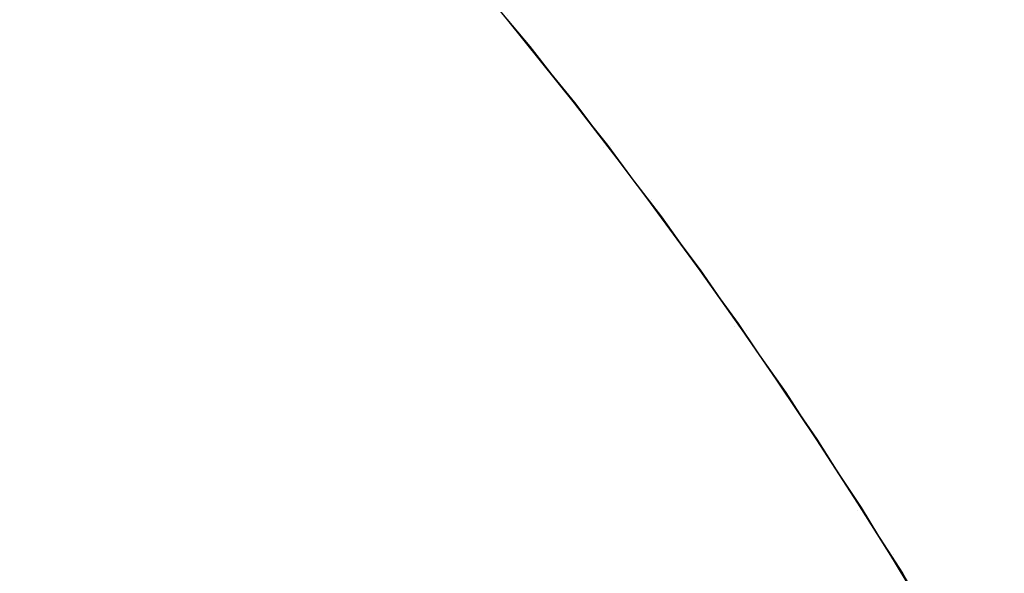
# Model space of a CAD drawing. Header units: centimetres. Extents: x -26.3 to 27.5, y 4.2 to 67.9.
# Tile 202 of 256: x -8.2188 to -8.1994, y 5.9526 to 5.9636. Entities that reach past the tile are written whole.
import ezdxf

# ---------------------------------------------------------------- set-up
doc = ezdxf.new("R2010")
doc.units = ezdxf.units.CM
doc.header["$LTSCALE"] = 2.54
doc.layers.add('Lucido design-1', color=7, linetype='Continuous')

# ---------------------------------------------------------------- blocks, each defined once
blk = doc.blocks.new('Gruppo-2-1')
at = {"color": 7, "linetype": 'Continuous', "lineweight": 9}
for points, invisible_edges in [([(-8.216592, 5.967249, -1111.738936), (-8.21381, 5.96422, -1111.738936), (-8.214638, 5.963491, -1111.742909), (-8.217389, 5.966486, -1111.742909)], 15), ([(-8.219706, 5.967044, -1147.846829), (-8.216854, 5.964065, -1147.846829), (-8.217904, 5.963103, -1147.850691), (-8.220713, 5.966037, -1147.850691)], 15), ([(-8.213845, 5.966823, -1147.83086), (-8.211008, 5.963589, -1147.83086), (-8.211601, 5.963091, -1147.834917), (-8.214415, 5.9663, -1147.834917)], 15), ([(-8.217389, 5.966486, -1111.742909), (-8.214638, 5.963491, -1111.742909), (-8.215588, 5.962655, -1111.746829), (-8.218302, 5.96561, -1111.746829)], 15), ([(-8.214415, 5.9663, -1147.834917), (-8.211601, 5.963091, -1147.834917), (-8.212321, 5.962487, -1147.838936), (-8.215108, 5.965665, -1147.838936)], 15), ([(-8.211542, 5.966217, -1111.718524), (-8.208808, 5.962974, -1111.718524), (-8.209015, 5.962807, -1111.722656), (-8.211741, 5.966041, -1111.722656)], 15), ([(-8.210441, 5.965059, -1111.714164), (-8.208734, 5.963034, -1111.714164), (-8.208808, 5.962974, -1111.718524), (-8.211542, 5.966217, -1111.718524)], 14), ([(-8.220713, 5.966037, -1147.850691), (-8.217904, 5.963103, -1147.850691), (-8.219069, 5.962035, -1147.854488), (-8.22183, 5.964919, -1147.854488)], 15), ([(-8.211741, 5.966041, -1111.722656), (-8.209015, 5.962807, -1111.722656), (-8.209355, 5.962533, -1111.726771), (-8.212069, 5.965752, -1111.726771)], 15), ([(-8.212069, 5.965752, -1111.726771), (-8.209355, 5.962533, -1111.726771), (-8.209826, 5.962152, -1111.73086), (-8.212524, 5.965352, -1111.73086)], 15), ([(-8.218302, 5.96561, -1111.746829), (-8.215588, 5.962655, -1111.746829), (-8.216657, 5.961714, -1111.750691), (-8.21933, 5.964625, -1111.750691)], 15), ([(-8.215108, 5.965665, -1147.838936), (-8.212321, 5.962487, -1147.838936), (-8.213166, 5.961778, -1147.842909), (-8.215921, 5.96492, -1147.842909)], 15), ([(-8.212524, 5.965352, -1111.73086), (-8.209826, 5.962152, -1111.73086), (-8.210428, 5.961666, -1111.734917), (-8.213105, 5.964841, -1111.734917)], 15), ([(-8.215921, 5.96492, -1147.842909), (-8.213166, 5.961778, -1147.842909), (-8.214135, 5.960965, -1147.846829), (-8.216854, 5.964065, -1147.846829)], 15), ([(-8.208734, 5.963034, -1111.714164), (-8.210441, 5.965059, -1111.714164), (-8.210425, 5.965073, -1111.514164)], 10), ([(-8.210425, 5.965073, -1111.514164), (-8.20785, 5.961924, -1111.514164), (-8.208734, 5.963034, -1111.714164)], 10), ([(-8.208289, 5.962561, -1111.510178), (-8.20785, 5.961924, -1111.514164), (-8.210425, 5.965073, -1111.514164), (-8.210326, 5.965035, -1111.510112)], 13), ([(-8.209933, 5.964491, -1147.814164), (-8.210425, 5.965073, -1147.614164), (-8.20785, 5.961924, -1147.614164)], 9), ([(-8.20785, 5.961924, -1147.614164), (-8.210425, 5.965073, -1147.614164), (-8.209173, 5.963651, -1147.610231)], 10), ([(-8.208093, 5.962561, -1111.506197), (-8.208289, 5.962561, -1111.510178), (-8.210326, 5.965035, -1111.510112), (-8.210128, 5.965035, -1111.506063)], 15), ([(-8.207768, 5.962561, -1111.502224), (-8.208093, 5.962561, -1111.506197), (-8.210128, 5.965035, -1111.506063), (-8.209796, 5.965035, -1111.502024)], 15), ([(-8.207312, 5.962561, -1111.498264), (-8.207768, 5.962561, -1111.502224), (-8.209796, 5.965035, -1111.502024), (-8.209333, 5.965035, -1111.497998)], 15), ([(-8.206727, 5.962561, -1111.494321), (-8.207312, 5.962561, -1111.498264), (-8.209333, 5.965035, -1111.497998), (-8.208738, 5.965035, -1111.493989)], 15), ([(-8.206014, 5.962561, -1111.490399), (-8.206727, 5.962561, -1111.494321), (-8.208738, 5.965035, -1111.493989), (-8.208013, 5.965035, -1111.490001)], 15), ([(-8.205172, 5.962561, -1111.486502), (-8.206014, 5.962561, -1111.490399), (-8.208013, 5.965035, -1111.490001), (-8.207157, 5.965035, -1111.486039)], 15), ([(-8.204203, 5.962561, -1111.482635), (-8.205172, 5.962561, -1111.486502), (-8.207157, 5.965035, -1111.486039), (-8.206173, 5.965035, -1111.482108)], 15), ([(-8.203109, 5.962561, -1111.478802), (-8.204203, 5.962561, -1111.482635), (-8.206173, 5.965035, -1111.482108), (-8.20506, 5.965035, -1111.478211)], 15), ([(-8.201889, 5.962561, -1111.475007), (-8.203109, 5.962561, -1111.478802), (-8.20506, 5.965035, -1111.478211), (-8.20382, 5.965035, -1111.474352)], 15), ([(-8.200547, 5.962561, -1111.471254), (-8.201889, 5.962561, -1111.475007), (-8.20382, 5.965035, -1111.474352), (-8.202454, 5.965035, -1111.470536)], 15), ([(-8.199081, 5.962561, -1111.467547), (-8.200547, 5.962561, -1111.471254), (-8.202454, 5.965035, -1111.470536), (-8.200965, 5.965035, -1111.466767)], 15), ([(-8.197496, 5.962561, -1111.463889), (-8.199081, 5.962561, -1111.467547), (-8.200965, 5.965035, -1111.466767), (-8.199353, 5.965035, -1111.463048)], 15), ([(-8.213105, 5.964841, -1111.734917), (-8.210428, 5.961666, -1111.734917), (-8.211159, 5.961076, -1111.738936), (-8.21381, 5.96422, -1111.738936)], 15), ([(-8.21933, 5.964625, -1111.750691), (-8.216657, 5.961714, -1111.750691), (-8.217844, 5.96067, -1111.754488), (-8.220472, 5.963531, -1111.754488)], 15), ([(27.113463, 5.961557, -1111.035191), (27.113463, 5.964486, -1111.037566), (-25.986537, 5.964486, -1111.037566), (-25.986537, 5.961557, -1111.035191)], 10), ([(27.113463, 5.961557, -1147.135191), (27.113463, 5.964486, -1147.137566), (-25.986537, 5.964486, -1147.137566), (-25.986537, 5.961557, -1147.135191)], 10), ([(-8.210006, 5.96443, -1147.818524), (-8.207277, 5.96103, -1147.818524), (-8.207489, 5.960868, -1147.822656), (-8.21021, 5.964259, -1147.822656)], 15), ([(-8.207277, 5.96103, -1147.818524), (-8.210006, 5.96443, -1147.818524), (-8.209933, 5.964491, -1147.814164), (-8.207864, 5.961913, -1147.814164)], 11), ([(-8.20785, 5.961924, -1147.614164), (-8.207864, 5.961913, -1147.814164), (-8.209933, 5.964491, -1147.814164)], 9), ([(-8.21381, 5.96422, -1111.738936), (-8.211159, 5.961076, -1111.738936), (-8.212017, 5.960383, -1111.742909), (-8.214638, 5.963491, -1111.742909)], 15), ([(-8.21021, 5.964259, -1147.822656), (-8.207489, 5.960868, -1147.822656), (-8.207835, 5.960602, -1147.826771), (-8.210544, 5.963978, -1147.826771)], 15), ([(-8.216854, 5.964065, -1147.846829), (-8.214135, 5.960965, -1147.846829), (-8.215226, 5.960049, -1147.850691), (-8.217904, 5.963103, -1147.850691)], 15), ([(-8.210544, 5.963978, -1147.826771), (-8.207835, 5.960602, -1147.826771), (-8.208316, 5.960234, -1147.83086), (-8.211008, 5.963589, -1147.83086)], 15), ([(-8.211008, 5.963589, -1147.83086), (-8.208316, 5.960234, -1147.83086), (-8.208929, 5.959763, -1147.834917), (-8.211601, 5.963091, -1147.834917)], 15), ([(-8.209173, 5.963651, -1147.610231), (-8.20714, 5.961088, -1147.610296), (-8.20785, 5.961924, -1147.614164)], 11), ([(-8.206954, 5.961088, -1147.606433), (-8.20714, 5.961088, -1147.610296), (-8.209173, 5.963651, -1147.610231), (-8.208984, 5.963651, -1147.606303)], 15), ([(-8.206644, 5.961088, -1147.602577), (-8.206954, 5.961088, -1147.606433), (-8.208984, 5.963651, -1147.606303), (-8.208669, 5.963651, -1147.602382)], 15), ([(-8.206211, 5.961088, -1147.598734), (-8.206644, 5.961088, -1147.602577), (-8.208669, 5.963651, -1147.602382), (-8.208229, 5.963651, -1147.598474)], 15), ([(-8.205655, 5.961088, -1147.594906), (-8.206211, 5.961088, -1147.598734), (-8.208229, 5.963651, -1147.598474), (-8.207664, 5.963651, -1147.594581)], 15), ([(-8.204977, 5.961088, -1147.591098), (-8.205655, 5.961088, -1147.594906), (-8.207664, 5.963651, -1147.594581), (-8.206974, 5.963651, -1147.590709)], 15), ([(-8.204177, 5.961088, -1147.587314), (-8.204977, 5.961088, -1147.591098), (-8.206974, 5.963651, -1147.590709), (-8.20616, 5.963651, -1147.586861)], 15), ([(-8.203256, 5.961088, -1147.583557), (-8.204177, 5.961088, -1147.587314), (-8.20616, 5.963651, -1147.586861), (-8.205223, 5.963651, -1147.583041)], 15), ([(-8.202215, 5.961088, -1147.579832), (-8.203256, 5.961088, -1147.583557), (-8.205223, 5.963651, -1147.583041), (-8.204165, 5.963651, -1147.579253)], 15), ([(-8.201055, 5.961088, -1147.576142), (-8.202215, 5.961088, -1147.579832), (-8.204165, 5.963651, -1147.579253), (-8.202986, 5.963651, -1147.575501)], 15), ([(-8.199777, 5.961088, -1147.572491), (-8.201055, 5.961088, -1147.576142), (-8.202986, 5.963651, -1147.575501), (-8.201686, 5.963651, -1147.571788)], 15), ([(-8.198383, 5.961088, -1147.568883), (-8.199777, 5.961088, -1147.572491), (-8.201686, 5.963651, -1147.571788), (-8.200269, 5.963651, -1147.568119)], 15), ([(-8.196875, 5.961088, -1147.565321), (-8.198383, 5.961088, -1147.568883), (-8.200269, 5.963651, -1147.568119), (-8.198735, 5.963651, -1147.564497)], 15), ([(-8.220472, 5.963531, -1111.754488), (-8.217844, 5.96067, -1111.754488), (-8.219145, 5.959525, -1111.758213), (-8.221723, 5.962331, -1111.758213)], 15), ([(-8.214638, 5.963491, -1111.742909), (-8.212017, 5.960383, -1111.742909), (-8.213002, 5.959588, -1111.746829), (-8.215588, 5.962655, -1111.746829)], 15), ([(-8.217904, 5.963103, -1147.850691), (-8.215226, 5.960049, -1147.850691), (-8.216437, 5.959033, -1147.854488), (-8.219069, 5.962035, -1147.854488)], 15), ([(-8.211601, 5.963091, -1147.834917), (-8.208929, 5.959763, -1147.834917), (-8.209675, 5.959191, -1147.838936), (-8.212321, 5.962487, -1147.838936)], 15), ([(-8.208808, 5.962974, -1111.718524), (-8.208734, 5.963034, -1111.714164), (-8.207866, 5.961912, -1111.714164)], 9), ([(-8.20785, 5.961924, -1111.514164), (-8.207866, 5.961912, -1111.714164), (-8.208734, 5.963034, -1111.714164)], 9), ([(-8.209015, 5.962807, -1111.722656), (-8.206428, 5.959461, -1111.722656), (-8.206779, 5.959201, -1111.726771), (-8.209355, 5.962533, -1111.726771)], 15), ([(-8.208808, 5.962974, -1111.718524), (-8.206214, 5.959619, -1111.718524), (-8.206428, 5.959461, -1111.722656), (-8.209015, 5.962807, -1111.722656)], 15), ([(-8.207866, 5.961912, -1111.714164), (-8.206138, 5.959675, -1111.714164), (-8.206214, 5.959619, -1111.718524), (-8.208808, 5.962974, -1111.718524)], 14), ([(-8.215588, 5.962655, -1111.746829), (-8.213002, 5.959588, -1111.746829), (-8.21411, 5.958693, -1111.750691), (-8.216657, 5.961714, -1111.750691)], 15), ([(-8.212321, 5.962487, -1147.838936), (-8.209675, 5.959191, -1147.838936), (-8.21055, 5.958519, -1147.842909), (-8.213166, 5.961778, -1147.842909)], 15), ([(-8.209355, 5.962533, -1111.726771), (-8.206779, 5.959201, -1111.726771), (-8.207266, 5.958841, -1111.73086), (-8.209826, 5.962152, -1111.73086)], 15), ([(-8.20785, 5.961924, -1111.514164), (-8.208289, 5.962561, -1111.510178), (-8.206332, 5.960023, -1111.510242)], 11), ([(-8.206139, 5.960023, -1111.506325), (-8.206332, 5.960023, -1111.510242), (-8.208289, 5.962561, -1111.510178), (-8.208093, 5.962561, -1111.506197)], 15), ([(-8.205819, 5.960023, -1111.502416), (-8.206139, 5.960023, -1111.506325), (-8.208093, 5.962561, -1111.506197), (-8.207768, 5.962561, -1111.502224)], 15), ([(-8.205371, 5.960023, -1111.498519), (-8.205819, 5.960023, -1111.502416), (-8.207768, 5.962561, -1111.502224), (-8.207312, 5.962561, -1111.498264)], 15), ([(-8.204795, 5.960023, -1111.49464), (-8.205371, 5.960023, -1111.498519), (-8.207312, 5.962561, -1111.498264), (-8.206727, 5.962561, -1111.494321)], 15), ([(-8.204093, 5.960023, -1111.490781), (-8.204795, 5.960023, -1111.49464), (-8.206727, 5.962561, -1111.494321), (-8.206014, 5.962561, -1111.490399)], 15), ([(-8.203265, 5.960023, -1111.486947), (-8.204093, 5.960023, -1111.490781), (-8.206014, 5.962561, -1111.490399), (-8.205172, 5.962561, -1111.486502)], 15), ([(-8.202312, 5.960023, -1111.483142), (-8.203265, 5.960023, -1111.486947), (-8.205172, 5.962561, -1111.486502), (-8.204203, 5.962561, -1111.482635)], 15), ([(-8.201235, 5.960023, -1111.479371), (-8.202312, 5.960023, -1111.483142), (-8.204203, 5.962561, -1111.482635), (-8.203109, 5.962561, -1111.478802)], 15), ([(-8.200035, 5.960023, -1111.475637), (-8.201235, 5.960023, -1111.479371), (-8.203109, 5.962561, -1111.478802), (-8.201889, 5.962561, -1111.475007)], 15), ([(-8.198714, 5.960023, -1111.471944), (-8.200035, 5.960023, -1111.475637), (-8.201889, 5.962561, -1111.475007), (-8.200547, 5.962561, -1111.471254)], 15), ([(-8.197272, 5.960023, -1111.468296), (-8.198714, 5.960023, -1111.471944), (-8.200547, 5.962561, -1111.471254), (-8.199081, 5.962561, -1111.467547)], 15), ([(-8.219069, 5.962035, -1147.854488), (-8.216437, 5.959033, -1147.854488), (-8.217765, 5.957919, -1147.858213), (-8.220348, 5.960864, -1147.858213)], 15), ([(-8.209826, 5.962152, -1111.73086), (-8.207266, 5.958841, -1111.73086), (-8.207888, 5.958381, -1111.734917), (-8.210428, 5.961666, -1111.734917)], 15), ([(-8.206138, 5.959675, -1111.714164), (-8.207866, 5.961912, -1111.714164), (-8.20785, 5.961924, -1111.514164)], 10), ([(-8.207202, 5.961088, -1147.814164), (-8.207864, 5.961913, -1147.814164), (-8.20785, 5.961924, -1147.614164)], 10), ([(-8.207864, 5.961913, -1147.814164), (-8.207202, 5.961088, -1147.814164), (-8.207277, 5.96103, -1147.818524)], 10), ([(-8.20785, 5.961924, -1111.514164), (-8.205373, 5.958628, -1111.514164), (-8.206138, 5.959675, -1111.714164)], 10), ([(-8.206332, 5.960023, -1111.510242), (-8.205373, 5.958628, -1111.514164), (-8.20785, 5.961924, -1111.514164)], 9), ([(-8.207202, 5.961088, -1147.814164), (-8.20785, 5.961924, -1147.614164), (-8.205373, 5.958628, -1147.614164)], 9), ([(-8.205373, 5.958628, -1147.614164), (-8.20785, 5.961924, -1147.614164), (-8.20714, 5.961088, -1147.610296)], 10), ([(-8.216657, 5.961714, -1111.750691), (-8.21411, 5.958693, -1111.750691), (-8.21534, 5.9577, -1111.754488), (-8.217844, 5.96067, -1111.754488)], 15), ([(-8.213166, 5.961778, -1147.842909), (-8.21055, 5.958519, -1147.842909), (-8.211554, 5.957749, -1147.846829), (-8.214135, 5.960965, -1147.846829)], 15), ([(-8.210428, 5.961666, -1111.734917), (-8.207888, 5.958381, -1111.734917), (-8.208644, 5.957822, -1111.738936), (-8.211159, 5.961076, -1111.738936)], 15), ([(-25.986537, 5.961557, -1111.035191), (-25.986537, 5.961085, -1111.034833), (27.113463, 5.961085, -1111.034833), (27.113463, 5.961557, -1111.035191)], 10), ([(-25.986537, 5.961557, -1147.135191), (-25.986537, 5.961085, -1147.134833), (27.113463, 5.961085, -1147.134833), (27.113463, 5.961557, -1147.135191)], 10), ([(27.113463, 5.959762, -1111.033829), (27.113463, 5.961085, -1111.034833), (-25.986537, 5.961085, -1111.034833), (-25.986537, 5.959762, -1111.033829)], 10), ([(27.113463, 5.959762, -1147.133829), (27.113463, 5.961085, -1147.134833), (-25.986537, 5.961085, -1147.134833), (-25.986537, 5.959762, -1147.133829)], 10), ([(-8.211159, 5.961076, -1111.738936), (-8.208644, 5.957822, -1111.738936), (-8.209531, 5.957166, -1111.742909), (-8.212017, 5.960383, -1111.742909)], 15), ([(-8.2047, 5.957515, -1147.818524), (-8.207277, 5.96103, -1147.818524), (-8.207202, 5.961088, -1147.814164), (-8.205389, 5.958616, -1147.814164)], 11), ([(-8.205373, 5.958628, -1147.614164), (-8.205389, 5.958616, -1147.814164), (-8.207202, 5.961088, -1147.814164)], 9), ([(-8.20714, 5.961088, -1147.610296), (-8.205192, 5.95846, -1147.610359), (-8.205373, 5.958628, -1147.614164)], 11), ([(-8.205009, 5.95846, -1147.606558), (-8.205192, 5.95846, -1147.610359), (-8.20714, 5.961088, -1147.610296), (-8.206954, 5.961088, -1147.606433)], 15), ([(-8.204704, 5.95846, -1147.602765), (-8.205009, 5.95846, -1147.606558), (-8.206954, 5.961088, -1147.606433), (-8.206644, 5.961088, -1147.602577)], 15), ([(-8.204278, 5.95846, -1147.598983), (-8.204704, 5.95846, -1147.602765), (-8.206644, 5.961088, -1147.602577), (-8.206211, 5.961088, -1147.598734)], 15), ([(-8.203731, 5.95846, -1147.595217), (-8.204278, 5.95846, -1147.598983), (-8.206211, 5.961088, -1147.598734), (-8.205655, 5.961088, -1147.594906)], 15), ([(-8.203064, 5.95846, -1147.591471), (-8.203731, 5.95846, -1147.595217), (-8.205655, 5.961088, -1147.594906), (-8.204977, 5.961088, -1147.591098)], 15), ([(-8.202276, 5.95846, -1147.587747), (-8.203064, 5.95846, -1147.591471), (-8.204977, 5.961088, -1147.591098), (-8.204177, 5.961088, -1147.587314)], 15), ([(-8.20137, 5.95846, -1147.584051), (-8.202276, 5.95846, -1147.587747), (-8.204177, 5.961088, -1147.587314), (-8.203256, 5.961088, -1147.583557)], 15), ([(-8.200346, 5.95846, -1147.580386), (-8.20137, 5.95846, -1147.584051), (-8.203256, 5.961088, -1147.583557), (-8.202215, 5.961088, -1147.579832)], 15), ([(-8.199205, 5.95846, -1147.576756), (-8.200346, 5.95846, -1147.580386), (-8.202215, 5.961088, -1147.579832), (-8.201055, 5.961088, -1147.576142)], 15), ([(-8.197948, 5.95846, -1147.573164), (-8.199205, 5.95846, -1147.576756), (-8.201055, 5.961088, -1147.576142), (-8.199777, 5.961088, -1147.572491)], 15), ([(-8.196577, 5.95846, -1147.569614), (-8.197948, 5.95846, -1147.573164), (-8.199777, 5.961088, -1147.572491), (-8.198383, 5.961088, -1147.568883)], 15), ([(-8.220348, 5.960864, -1147.858213), (-8.217765, 5.957919, -1147.858213), (-8.219208, 5.956708, -1147.861861), (-8.221737, 5.959591, -1147.861861)], 15), ([(-8.214135, 5.960965, -1147.846829), (-8.211554, 5.957749, -1147.846829), (-8.212684, 5.956882, -1147.850691), (-8.215226, 5.960049, -1147.850691)], 15), ([(-8.207489, 5.960868, -1147.822656), (-8.204918, 5.957362, -1147.822656), (-8.205276, 5.957112, -1147.826771), (-8.207835, 5.960602, -1147.826771)], 15), ([(-8.207277, 5.96103, -1147.818524), (-8.2047, 5.957515, -1147.818524), (-8.204918, 5.957362, -1147.822656), (-8.207489, 5.960868, -1147.822656)], 15), ([(-8.217844, 5.96067, -1111.754488), (-8.21534, 5.9577, -1111.754488), (-8.216689, 5.956611, -1111.758213), (-8.219145, 5.959525, -1111.758213)], 15), ([(-8.207835, 5.960602, -1147.826771), (-8.205276, 5.957112, -1147.826771), (-8.205772, 5.956765, -1147.83086), (-8.208316, 5.960234, -1147.83086)], 15), ([(-8.212017, 5.960383, -1111.742909), (-8.209531, 5.957166, -1111.742909), (-8.210548, 5.956413, -1111.746829), (-8.213002, 5.959588, -1111.746829)], 15), ([(-8.208316, 5.960234, -1147.83086), (-8.205772, 5.956765, -1147.83086), (-8.206406, 5.956321, -1147.834917), (-8.208929, 5.959763, -1147.834917)], 15), ([(-8.215226, 5.960049, -1147.850691), (-8.212684, 5.956882, -1147.850691), (-8.213938, 5.955919, -1147.854488), (-8.216437, 5.959033, -1147.854488)], 15), ([(-8.204457, 5.957424, -1111.510304), (-8.205373, 5.958628, -1111.514164), (-8.206332, 5.960023, -1111.510242)], 11), ([(-8.204268, 5.957424, -1111.506448), (-8.204457, 5.957424, -1111.510304), (-8.206332, 5.960023, -1111.510242), (-8.206139, 5.960023, -1111.506325)], 15), ([(-8.203952, 5.957424, -1111.5026), (-8.204268, 5.957424, -1111.506448), (-8.206139, 5.960023, -1111.506325), (-8.205819, 5.960023, -1111.502416)], 15), ([(-8.203511, 5.957424, -1111.498764), (-8.203952, 5.957424, -1111.5026), (-8.205819, 5.960023, -1111.502416), (-8.205371, 5.960023, -1111.498519)], 15), ([(-8.202944, 5.957424, -1111.494945), (-8.203511, 5.957424, -1111.498764), (-8.205371, 5.960023, -1111.498519), (-8.204795, 5.960023, -1111.49464)], 15), ([(-8.202253, 5.957424, -1111.491147), (-8.202944, 5.957424, -1111.494945), (-8.204795, 5.960023, -1111.49464), (-8.204093, 5.960023, -1111.490781)], 15), ([(-8.201438, 5.957424, -1111.487373), (-8.202253, 5.957424, -1111.491147), (-8.204093, 5.960023, -1111.490781), (-8.203265, 5.960023, -1111.486947)], 15), ([(-8.2005, 5.957424, -1111.483628), (-8.201438, 5.957424, -1111.487373), (-8.203265, 5.960023, -1111.486947), (-8.202312, 5.960023, -1111.483142)], 15), ([(-8.19944, 5.957424, -1111.479915), (-8.2005, 5.957424, -1111.483628), (-8.202312, 5.960023, -1111.483142), (-8.201235, 5.960023, -1111.479371)], 15), ([(-8.198259, 5.957424, -1111.47624), (-8.19944, 5.957424, -1111.479915), (-8.201235, 5.960023, -1111.479371), (-8.200035, 5.960023, -1111.475637)], 15), ([(-8.196958, 5.957424, -1111.472605), (-8.198259, 5.957424, -1111.47624), (-8.200035, 5.960023, -1111.475637), (-8.198714, 5.960023, -1111.471944)], 15), ([(-25.986537, 5.959762, -1111.033829), (-25.986537, 5.957558, -1111.032266), (27.113463, 5.957558, -1111.032266), (27.113463, 5.959762, -1111.033829)], 10), ([(-25.986537, 5.959762, -1147.133829), (-25.986537, 5.957558, -1147.132266), (27.113463, 5.957558, -1147.132266), (27.113463, 5.959762, -1147.133829)], 10), ([(-8.208929, 5.959763, -1147.834917), (-8.206406, 5.956321, -1147.834917), (-8.207175, 5.955782, -1147.838936), (-8.209675, 5.959191, -1147.838936)], 15), ([(-8.206214, 5.959619, -1111.718524), (-8.206138, 5.959675, -1111.714164), (-8.205389, 5.958616, -1111.714164)], 9), ([(-8.205373, 5.958628, -1111.514164), (-8.205389, 5.958616, -1111.714164), (-8.206138, 5.959675, -1111.714164)], 9), ([(-8.219145, 5.959525, -1111.758213), (-8.216689, 5.956611, -1111.758213), (-8.218154, 5.955428, -1111.761861), (-8.220559, 5.95828, -1111.761861)], 15), ([(-8.213002, 5.959588, -1111.746829), (-8.210548, 5.956413, -1111.746829), (-8.211693, 5.955566, -1111.750691), (-8.21411, 5.958693, -1111.750691)], 15), ([(-8.206214, 5.959619, -1111.718524), (-8.203765, 5.956156, -1111.718524), (-8.203986, 5.956007, -1111.722656), (-8.206428, 5.959461, -1111.722656)], 15), ([(-8.205389, 5.958616, -1111.714164), (-8.203686, 5.956209, -1111.714164), (-8.203765, 5.956156, -1111.718524), (-8.206214, 5.959619, -1111.718524)], 14), ([(-8.206428, 5.959461, -1111.722656), (-8.203986, 5.956007, -1111.722656), (-8.204347, 5.955763, -1111.726771), (-8.206779, 5.959201, -1111.726771)], 15), ([(-8.209675, 5.959191, -1147.838936), (-8.207175, 5.955782, -1147.838936), (-8.208079, 5.955149, -1147.842909), (-8.21055, 5.958519, -1147.842909)], 15), ([(-8.206779, 5.959201, -1111.726771), (-8.204347, 5.955763, -1111.726771), (-8.204849, 5.955423, -1111.73086), (-8.207266, 5.958841, -1111.73086)], 15), ([(-8.216437, 5.959033, -1147.854488), (-8.213938, 5.955919, -1147.854488), (-8.215314, 5.954864, -1147.858213), (-8.217765, 5.957919, -1147.858213)], 15), ([(-8.207266, 5.958841, -1111.73086), (-8.204849, 5.955423, -1111.73086), (-8.20549, 5.95499, -1111.734917), (-8.207888, 5.958381, -1111.734917)], 15), ([(-8.21411, 5.958693, -1111.750691), (-8.211693, 5.955566, -1111.750691), (-8.212964, 5.954627, -1111.754488), (-8.21534, 5.9577, -1111.754488)], 15), ([(-8.21055, 5.958519, -1147.842909), (-8.208079, 5.955149, -1147.842909), (-8.209116, 5.954423, -1147.846829), (-8.211554, 5.957749, -1147.846829)], 15), ([(-8.203686, 5.956209, -1111.714164), (-8.205389, 5.958616, -1111.714164), (-8.205373, 5.958628, -1111.514164)], 10), ([(-8.204622, 5.95757, -1147.814164), (-8.205389, 5.958616, -1147.814164), (-8.205373, 5.958628, -1147.614164)], 10), ([(-8.205389, 5.958616, -1147.814164), (-8.204622, 5.95757, -1147.814164), (-8.2047, 5.957515, -1147.818524)], 10), ([(-8.205373, 5.958628, -1111.514164), (-8.20307, 5.955286, -1111.514164), (-8.203686, 5.956209, -1111.714164)], 10), ([(-8.20307, 5.955286, -1111.514164), (-8.205373, 5.958628, -1111.514164), (-8.204457, 5.957424, -1111.510304)], 10), ([(-8.204622, 5.95757, -1147.814164), (-8.205373, 5.958628, -1147.614164), (-8.20307, 5.955286, -1147.614164)], 9), ([(-8.20333, 5.955769, -1147.610419), (-8.20307, 5.955286, -1147.614164), (-8.205373, 5.958628, -1147.614164), (-8.205192, 5.95846, -1147.610359)], 13), ([(-8.207888, 5.958381, -1111.734917), (-8.20549, 5.95499, -1111.734917), (-8.206269, 5.954464, -1111.738936), (-8.208644, 5.957822, -1111.738936)], 15), ([(-8.20315, 5.955769, -1147.606677), (-8.20333, 5.955769, -1147.610419), (-8.205192, 5.95846, -1147.610359), (-8.205009, 5.95846, -1147.606558)], 15), ([(-8.20285, 5.955769, -1147.602943), (-8.20315, 5.955769, -1147.606677), (-8.205009, 5.95846, -1147.606558), (-8.204704, 5.95846, -1147.602765)], 15), ([(-8.202431, 5.955769, -1147.599221), (-8.20285, 5.955769, -1147.602943), (-8.204704, 5.95846, -1147.602765), (-8.204278, 5.95846, -1147.598983)], 15), ([(-8.201893, 5.955769, -1147.595514), (-8.202431, 5.955769, -1147.599221), (-8.204278, 5.95846, -1147.598983), (-8.203731, 5.95846, -1147.595217)], 15), ([(-8.201236, 5.955769, -1147.591827), (-8.201893, 5.955769, -1147.595514), (-8.203731, 5.95846, -1147.595217), (-8.203064, 5.95846, -1147.591471)], 15), ([(-8.200461, 5.955769, -1147.588162), (-8.201236, 5.955769, -1147.591827), (-8.203064, 5.95846, -1147.591471), (-8.202276, 5.95846, -1147.587747)], 15), ([(-8.199569, 5.955769, -1147.584524), (-8.200461, 5.955769, -1147.588162), (-8.202276, 5.95846, -1147.587747), (-8.20137, 5.95846, -1147.584051)], 15), ([(-8.198561, 5.955769, -1147.580916), (-8.199569, 5.955769, -1147.584524), (-8.20137, 5.95846, -1147.584051), (-8.200346, 5.95846, -1147.580386)], 15), ([(-8.197437, 5.955769, -1147.577343), (-8.198561, 5.955769, -1147.580916), (-8.200346, 5.95846, -1147.580386), (-8.199205, 5.95846, -1147.576756)], 15), ([(-8.220559, 5.95828, -1111.761861), (-8.218154, 5.955428, -1111.761861), (-8.219734, 5.954152, -1111.765425), (-8.222083, 5.956939, -1111.765425)], 15), ([(-8.217765, 5.957919, -1147.858213), (-8.215314, 5.954864, -1147.858213), (-8.216808, 5.953717, -1147.861861), (-8.219208, 5.956708, -1147.861861)], 15), ([(-8.211554, 5.957749, -1147.846829), (-8.209116, 5.954423, -1147.846829), (-8.210282, 5.953606, -1147.850691), (-8.212684, 5.956882, -1147.850691)], 15), ([(-8.208644, 5.957822, -1111.738936), (-8.206269, 5.954464, -1111.738936), (-8.207183, 5.953846, -1111.742909), (-8.209531, 5.957166, -1111.742909)], 15), ([(27.113463, 5.956304, -1111.031377), (27.113463, 5.957558, -1111.032266), (-25.986537, 5.957558, -1111.032266), (-25.986537, 5.956304, -1111.031377)], 10), ([(27.113463, 5.956304, -1147.131377), (27.113463, 5.957558, -1147.132266), (-25.986537, 5.957558, -1147.132266), (-25.986537, 5.956304, -1147.131377)], 10), ([(-8.21534, 5.9577, -1111.754488), (-8.212964, 5.954627, -1111.754488), (-8.214358, 5.953596, -1111.758213), (-8.216689, 5.956611, -1111.758213)], 15), ([(-8.202278, 5.953891, -1147.818524), (-8.2047, 5.957515, -1147.818524), (-8.204622, 5.95757, -1147.814164), (-8.203088, 5.955274, -1147.814164)], 11), ([(-8.20307, 5.955286, -1147.614164), (-8.203088, 5.955274, -1147.814164), (-8.204622, 5.95757, -1147.814164)], 9), ([(-8.204918, 5.957362, -1147.822656), (-8.202503, 5.953748, -1147.822656), (-8.202871, 5.953513, -1147.826771), (-8.205276, 5.957112, -1147.826771)], 15), ([(-8.2047, 5.957515, -1147.818524), (-8.202278, 5.953891, -1147.818524), (-8.202503, 5.953748, -1147.822656), (-8.204918, 5.957362, -1147.822656)], 15), ([(-8.204457, 5.957424, -1111.510304), (-8.202666, 5.954765, -1111.510362), (-8.20307, 5.955286, -1111.514164)], 11), ([(-8.20248, 5.954765, -1111.506565), (-8.202666, 5.954765, -1111.510362), (-8.204457, 5.957424, -1111.510304), (-8.204268, 5.957424, -1111.506448)], 15), ([(-8.202169, 5.954765, -1111.502775), (-8.20248, 5.954765, -1111.506565), (-8.204268, 5.957424, -1111.506448), (-8.203952, 5.957424, -1111.5026)], 15), ([(-8.201735, 5.954765, -1111.498998), (-8.202169, 5.954765, -1111.502775), (-8.203952, 5.957424, -1111.5026), (-8.203511, 5.957424, -1111.498764)], 15), ([(-8.201177, 5.954765, -1111.495237), (-8.201735, 5.954765, -1111.498998), (-8.203511, 5.957424, -1111.498764), (-8.202944, 5.957424, -1111.494945)], 15), ([(-8.200496, 5.954765, -1111.491496), (-8.201177, 5.954765, -1111.495237), (-8.202944, 5.957424, -1111.494945), (-8.202253, 5.957424, -1111.491147)], 15), ([(-8.199693, 5.954765, -1111.48778), (-8.200496, 5.954765, -1111.491496), (-8.202253, 5.957424, -1111.491147), (-8.201438, 5.957424, -1111.487373)], 15), ([(-8.198769, 5.954765, -1111.484091), (-8.199693, 5.954765, -1111.48778), (-8.201438, 5.957424, -1111.487373), (-8.2005, 5.957424, -1111.483628)], 15), ([(-8.197725, 5.954765, -1111.480435), (-8.198769, 5.954765, -1111.484091), (-8.2005, 5.957424, -1111.483628), (-8.19944, 5.957424, -1111.479915)], 15), ([(-8.196562, 5.954765, -1111.476816), (-8.197725, 5.954765, -1111.480435), (-8.19944, 5.957424, -1111.479915), (-8.198259, 5.957424, -1111.47624)], 15), ([(-8.209531, 5.957166, -1111.742909), (-8.207183, 5.953846, -1111.742909), (-8.208231, 5.953138, -1111.746829), (-8.210548, 5.956413, -1111.746829)], 15), ([(-8.205276, 5.957112, -1147.826771), (-8.202871, 5.953513, -1147.826771), (-8.203382, 5.953188, -1147.83086), (-8.205772, 5.956765, -1147.83086)], 15), ([(-8.212684, 5.956882, -1147.850691), (-8.210282, 5.953606, -1147.850691), (-8.211577, 5.9527, -1147.854488), (-8.213938, 5.955919, -1147.854488)], 15), ([(-8.205772, 5.956765, -1147.83086), (-8.203382, 5.953188, -1147.83086), (-8.204034, 5.952772, -1147.834917), (-8.206406, 5.956321, -1147.834917)], 15), ([(-8.219208, 5.956708, -1147.861861), (-8.216808, 5.953717, -1147.861861), (-8.218418, 5.952482, -1147.865425), (-8.220763, 5.955403, -1147.865425)], 15), ([(-8.216689, 5.956611, -1111.758213), (-8.214358, 5.953596, -1111.758213), (-8.215872, 5.952476, -1111.761861), (-8.218154, 5.955428, -1111.761861)], 15), ([(-8.210548, 5.956413, -1111.746829), (-8.208231, 5.953138, -1111.746829), (-8.209411, 5.95234, -1111.750691), (-8.211693, 5.955566, -1111.750691)], 15), ([(-25.986537, 5.956304, -1111.031377), (-25.986537, 5.953931, -1111.029842), (27.113463, 5.953931, -1111.029842), (27.113463, 5.956304, -1111.031377)], 10), ([(-25.986537, 5.956304, -1147.131377), (-25.986537, 5.953931, -1147.129842), (27.113463, 5.953931, -1147.129842), (27.113463, 5.956304, -1147.131377)], 10), ([(-8.206406, 5.956321, -1147.834917), (-8.204034, 5.952772, -1147.834917), (-8.204827, 5.952267, -1147.838936), (-8.207175, 5.955782, -1147.838936)], 15), ([(-8.203765, 5.956156, -1111.718524), (-8.203686, 5.956209, -1111.714164), (-8.203084, 5.955276, -1111.714164)], 9), ([(-8.20307, 5.955286, -1111.514164), (-8.203084, 5.955276, -1111.714164), (-8.203686, 5.956209, -1111.714164)], 9), ([(-8.203986, 5.956007, -1111.722656), (-8.201692, 5.952453, -1111.722656), (-8.202064, 5.952224, -1111.726771), (-8.204347, 5.955763, -1111.726771)], 15), ([(-8.203765, 5.956156, -1111.718524), (-8.201465, 5.952593, -1111.718524), (-8.201692, 5.952453, -1111.722656), (-8.203986, 5.956007, -1111.722656)], 15), ([(-8.203084, 5.955276, -1111.714164), (-8.201384, 5.952643, -1111.714164), (-8.201465, 5.952593, -1111.718524), (-8.203765, 5.956156, -1111.718524)], 14), ([(-8.213938, 5.955919, -1147.854488), (-8.211577, 5.9527, -1147.854488), (-8.212997, 5.951705, -1147.858213), (-8.215314, 5.954864, -1147.858213)], 15), ([(-8.207175, 5.955782, -1147.838936), (-8.204827, 5.952267, -1147.838936), (-8.205758, 5.951674, -1147.842909), (-8.208079, 5.955149, -1147.842909)], 15), ([(-8.204347, 5.955763, -1111.726771), (-8.202064, 5.952224, -1111.726771), (-8.20258, 5.951907, -1111.73086), (-8.204849, 5.955423, -1111.73086)], 15), ([(-8.20307, 5.955286, -1147.614164), (-8.20333, 5.955769, -1147.610419), (-8.201558, 5.953019, -1147.610476)], 11), ([(-8.201381, 5.953019, -1147.606791), (-8.201558, 5.953019, -1147.610476), (-8.20333, 5.955769, -1147.610419), (-8.20315, 5.955769, -1147.606677)], 15), ([(-8.201085, 5.953019, -1147.603114), (-8.201381, 5.953019, -1147.606791), (-8.20315, 5.955769, -1147.606677), (-8.20285, 5.955769, -1147.602943)], 15), ([(-8.200672, 5.953019, -1147.599448), (-8.201085, 5.953019, -1147.603114), (-8.20285, 5.955769, -1147.602943), (-8.202431, 5.955769, -1147.599221)], 15), ([(-8.200142, 5.953019, -1147.595797), (-8.200672, 5.953019, -1147.599448), (-8.202431, 5.955769, -1147.599221), (-8.201893, 5.955769, -1147.595514)], 15), ([(-8.199495, 5.953019, -1147.592165), (-8.200142, 5.953019, -1147.595797), (-8.201893, 5.955769, -1147.595514), (-8.201236, 5.955769, -1147.591827)], 15), ([(-8.198732, 5.953019, -1147.588556), (-8.199495, 5.953019, -1147.592165), (-8.201236, 5.955769, -1147.591827), (-8.200461, 5.955769, -1147.588162)], 15), ([(-8.197853, 5.953019, -1147.584973), (-8.198732, 5.953019, -1147.588556), (-8.200461, 5.955769, -1147.588162), (-8.199569, 5.955769, -1147.584524)], 15), ([(-8.196861, 5.953019, -1147.581421), (-8.197853, 5.953019, -1147.584973), (-8.199569, 5.955769, -1147.584524), (-8.198561, 5.955769, -1147.580916)], 15), ([(-8.220763, 5.955403, -1147.865425), (-8.218418, 5.952482, -1147.865425), (-8.220142, 5.951159, -1147.8689), (-8.222427, 5.954007, -1147.8689)], 15), ([(-8.218154, 5.955428, -1111.761861), (-8.215872, 5.952476, -1111.761861), (-8.217504, 5.951268, -1111.765425), (-8.219734, 5.954152, -1111.765425)], 15), ([(-8.211693, 5.955566, -1111.750691), (-8.209411, 5.95234, -1111.750691), (-8.210721, 5.951455, -1111.754488), (-8.212964, 5.954627, -1111.754488)], 15), ([(-8.204849, 5.955423, -1111.73086), (-8.20258, 5.951907, -1111.73086), (-8.203238, 5.951501, -1111.734917), (-8.20549, 5.95499, -1111.734917)], 15), ([(-8.202198, 5.953942, -1147.814164), (-8.203088, 5.955274, -1147.814164), (-8.20307, 5.955286, -1147.614164)], 10), ([(-8.203088, 5.955274, -1147.814164), (-8.202198, 5.953942, -1147.814164), (-8.202278, 5.953891, -1147.818524)], 10), ([(-8.201384, 5.952643, -1111.714164), (-8.203084, 5.955276, -1111.714164), (-8.20307, 5.955286, -1111.514164)], 10), ([(-8.201384, 5.952643, -1111.714164), (-8.20307, 5.955286, -1111.514164), (-8.200905, 5.951857, -1111.514164)], 9), ([(-8.200962, 5.952051, -1111.510418), (-8.200905, 5.951857, -1111.514164), (-8.20307, 5.955286, -1111.514164), (-8.202666, 5.954765, -1111.510362)], 13), ([(-8.202198, 5.953942, -1147.814164), (-8.20307, 5.955286, -1147.614164), (-8.200905, 5.951857, -1147.614164)], 9), ([(-8.201558, 5.953019, -1147.610476), (-8.200905, 5.951857, -1147.614164), (-8.20307, 5.955286, -1147.614164)], 9), ([(-8.208079, 5.955149, -1147.842909), (-8.205758, 5.951674, -1147.842909), (-8.206825, 5.950995, -1147.846829), (-8.209116, 5.954423, -1147.846829)], 15), ([(-8.215314, 5.954864, -1147.858213), (-8.212997, 5.951705, -1147.858213), (-8.21454, 5.950625, -1147.861861), (-8.216808, 5.953717, -1147.861861)], 15), ([(-8.20549, 5.95499, -1111.734917), (-8.203238, 5.951501, -1111.734917), (-8.204038, 5.951009, -1111.738936), (-8.206269, 5.954464, -1111.738936)], 15), ([(-8.212964, 5.954627, -1111.754488), (-8.210721, 5.951455, -1111.754488), (-8.212157, 5.950484, -1111.758213), (-8.214358, 5.953596, -1111.758213)], 15), ([(-8.200778, 5.952051, -1111.506676), (-8.200962, 5.952051, -1111.510418), (-8.202666, 5.954765, -1111.510362), (-8.20248, 5.954765, -1111.506565)], 15), ([(-8.200472, 5.952051, -1111.502942), (-8.200778, 5.952051, -1111.506676), (-8.20248, 5.954765, -1111.506565), (-8.202169, 5.954765, -1111.502775)], 15), ([(-8.200044, 5.952051, -1111.499221), (-8.200472, 5.952051, -1111.502942), (-8.202169, 5.954765, -1111.502775), (-8.201735, 5.954765, -1111.498998)], 15), ([(-8.199494, 5.952051, -1111.495515), (-8.200044, 5.952051, -1111.499221), (-8.201735, 5.954765, -1111.498998), (-8.201177, 5.954765, -1111.495237)], 15), ([(-8.198823, 5.952051, -1111.491829), (-8.199494, 5.952051, -1111.495515), (-8.201177, 5.954765, -1111.495237), (-8.200496, 5.954765, -1111.491496)], 15), ([(-8.198032, 5.952051, -1111.488167), (-8.198823, 5.952051, -1111.491829), (-8.200496, 5.954765, -1111.491496), (-8.199693, 5.954765, -1111.48778)], 15), ([(-8.197122, 5.952051, -1111.484533), (-8.198032, 5.952051, -1111.488167), (-8.199693, 5.954765, -1111.48778), (-8.198769, 5.954765, -1111.484091)], 15), ([(-8.206269, 5.954464, -1111.738936), (-8.204038, 5.951009, -1111.738936), (-8.204978, 5.95043, -1111.742909), (-8.207183, 5.953846, -1111.742909)], 15), ([(-8.209116, 5.954423, -1147.846829), (-8.206825, 5.950995, -1147.846829), (-8.208026, 5.950229, -1147.850691), (-8.210282, 5.953606, -1147.850691)], 15), ([(-8.219734, 5.954152, -1111.765425), (-8.217504, 5.951268, -1111.765425), (-8.219251, 5.949977, -1111.7689), (-8.221424, 5.952788, -1111.7689)], 15), ([(27.113463, 5.952741, -1111.029071), (27.113463, 5.953931, -1111.029842), (-25.986537, 5.953931, -1111.029842), (-25.986537, 5.952741, -1111.029071)], 10), ([(27.113463, 5.952741, -1147.129071), (27.113463, 5.953931, -1147.129842), (-25.986537, 5.953931, -1147.129842), (-25.986537, 5.952741, -1147.129071)], 10), ([(-8.202278, 5.953891, -1147.818524), (-8.200017, 5.950164, -1147.818524), (-8.200248, 5.950031, -1147.822656), (-8.202503, 5.953748, -1147.822656)], 15), ([(-8.200017, 5.950164, -1147.818524), (-8.202278, 5.953891, -1147.818524), (-8.202198, 5.953942, -1147.814164), (-8.200925, 5.951844, -1147.814164)], 11), ([(-8.200905, 5.951857, -1147.614164), (-8.200925, 5.951844, -1147.814164), (-8.202198, 5.953942, -1147.814164)], 9), ([(-8.216808, 5.953717, -1147.861861), (-8.21454, 5.950625, -1147.861861), (-8.216203, 5.949461, -1147.865425), (-8.218418, 5.952482, -1147.865425)], 15), ([(-8.207183, 5.953846, -1111.742909), (-8.204978, 5.95043, -1111.742909), (-8.206056, 5.949767, -1111.746829), (-8.208231, 5.953138, -1111.746829)], 15), ([(-8.202503, 5.953748, -1147.822656), (-8.200248, 5.950031, -1147.822656), (-8.200626, 5.949813, -1147.826771), (-8.202871, 5.953513, -1147.826771)], 15), ([(-8.214358, 5.953596, -1111.758213), (-8.212157, 5.950484, -1111.758213), (-8.213718, 5.949429, -1111.761861), (-8.215872, 5.952476, -1111.761861)], 15), ([(-8.210282, 5.953606, -1147.850691), (-8.208026, 5.950229, -1147.850691), (-8.209359, 5.94938, -1147.854488), (-8.211577, 5.9527, -1147.854488)], 15), ([(-8.202871, 5.953513, -1147.826771), (-8.200626, 5.949813, -1147.826771), (-8.20115, 5.94951, -1147.83086), (-8.203382, 5.953188, -1147.83086)], 15), ([(-8.208231, 5.953138, -1111.746829), (-8.206056, 5.949767, -1111.746829), (-8.207268, 5.94902, -1111.750691), (-8.209411, 5.95234, -1111.750691)], 15), ([(-8.203382, 5.953188, -1147.83086), (-8.20115, 5.94951, -1147.83086), (-8.20182, 5.949123, -1147.834917), (-8.204034, 5.952772, -1147.834917)], 15), ([(-8.199877, 5.950212, -1147.610529), (-8.200905, 5.951857, -1147.614164), (-8.201558, 5.953019, -1147.610476)], 11), ([(-8.199702, 5.950212, -1147.606899), (-8.199877, 5.950212, -1147.610529), (-8.201558, 5.953019, -1147.610476), (-8.201381, 5.953019, -1147.606791)], 15), ([(-8.199411, 5.950212, -1147.603275), (-8.199702, 5.950212, -1147.606899), (-8.201381, 5.953019, -1147.606791), (-8.201085, 5.953019, -1147.603114)], 15), ([(-8.199004, 5.950212, -1147.599663), (-8.199411, 5.950212, -1147.603275), (-8.201085, 5.953019, -1147.603114), (-8.200672, 5.953019, -1147.599448)], 15), ([(-8.198481, 5.950212, -1147.596066), (-8.199004, 5.950212, -1147.599663), (-8.200672, 5.953019, -1147.599448), (-8.200142, 5.953019, -1147.595797)], 15), ([(-8.197844, 5.950212, -1147.592487), (-8.198481, 5.950212, -1147.596066), (-8.200142, 5.953019, -1147.595797), (-8.199495, 5.953019, -1147.592165)], 15), ([(-8.197092, 5.950212, -1147.588931), (-8.197844, 5.950212, -1147.592487), (-8.199495, 5.953019, -1147.592165), (-8.198732, 5.953019, -1147.588556)], 15), ([(-25.986537, 5.952741, -1111.029071), (-25.986537, 5.950202, -1111.027578), (27.113463, 5.950202, -1111.027578), (27.113463, 5.952741, -1111.029071)], 10), ([(-25.986537, 5.952741, -1147.129071), (-25.986537, 5.950202, -1147.127578), (27.113463, 5.950202, -1147.127578), (27.113463, 5.952741, -1147.129071)], 10), ([(-8.211577, 5.9527, -1147.854488), (-8.209359, 5.94938, -1147.854488), (-8.210821, 5.948448, -1147.858213), (-8.212997, 5.951705, -1147.858213)], 15), ([(-8.204034, 5.952772, -1147.834917), (-8.20182, 5.949123, -1147.834917), (-8.202634, 5.948654, -1147.838936), (-8.204827, 5.952267, -1147.838936)], 15), ([(-8.200905, 5.951857, -1111.514164), (-8.200919, 5.951849, -1111.714164), (-8.201384, 5.952643, -1111.714164)], 9)]:
    blk.add_3dface(points, dxfattribs=dict(at, invisible_edges=invisible_edges))
blk = doc.blocks.new('Gruppo-3-1')
at = {"color": 7}
blk.add_blockref('Gruppo-2-1', (0, 0), dxfattribs=at)

msp = doc.modelspace()

# ---------------------------------------------------------------- block references
at = {"layer": 'Lucido design-1', "color": 7}
msp.add_blockref('Gruppo-3-1', (0, 0), dxfattribs=at)

doc.saveas('drawing.dxf')
